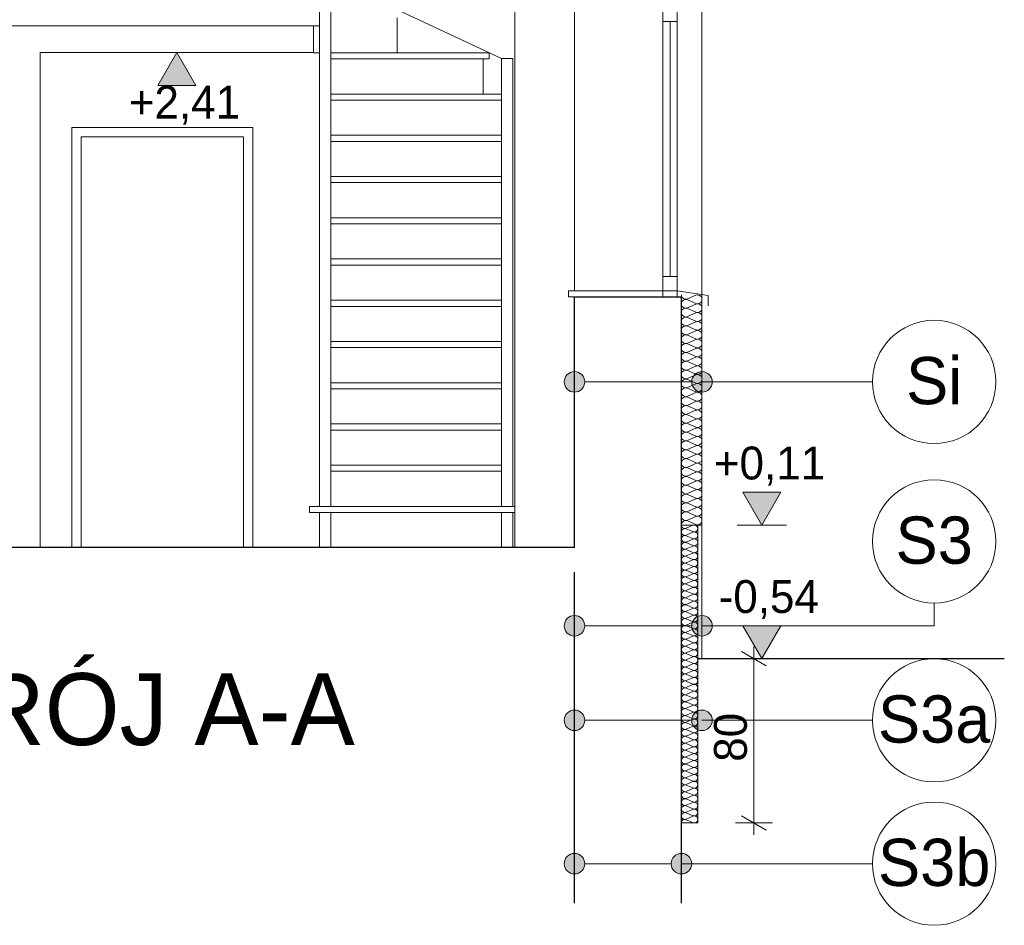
# Model space of a CAD drawing. Extents: x -723047 to -356759, y -30024 to 53940.
# Tile 10 of 121: x -707878 to -703088, y -14168 to -9760. Entities that reach past the tile are written whole.
import ezdxf

# ---------------------------------------------------------------- set-up
doc = ezdxf.new("R2010")
doc.units = 0
doc.header["$MEASUREMENT"] = 0
for name, color, linetype in [('Arch opisy', 7, 'Continuous'), ('Inwent Izolacje', 7, 'Continuous'), ('INWENT WYMIARY', 7, 'Continuous')]:
    doc.layers.add(name, color=color, linetype=linetype)
for name, color, linetype, lineweight in [('Arch opisy_Nr_Pióra__1', 7, 'Continuous', 25), ('Arch opisy_Nr_Pióra__21', 7, 'Continuous', 9), ('INWENT KONST. DREWNIANA_Nr_Pióra__1', 7, 'Continuous', 25), ('INWENT TEREN_Nr_Pióra__1', 7, 'Continuous', 25), ('INWENT WYMIARY_Nr_Pióra__21', 7, 'Continuous', 9), ('INWENT. OKNA_Nr_Pióra__10', 134, 'Continuous', 18), ('INWENT. OKNA_Nr_Pióra__5', 7, 'Continuous', 13), ('INWENT.ŚCIANY_Nr_Pióra__1', 7, 'Continuous', 25), ('INWENT.ŚCIANY_Nr_Pióra__21', 7, 'Continuous', 9), ('Istniejące schody_Nr_Pióra__21', 7, 'Continuous', 9)]:
    doc.layers.add(name, color=color, linetype=linetype, lineweight=lineweight)
for name, color, linetype, lineweight, true_color in [('Inwent Izolacje_Nr_Pióra__2', 7, 'Continuous', 13, 0x7f7f7f), ('Inwent Izolacje_Nr_Pióra__29', 7, 'Continuous', 9, 0x3dad99), ('INWENT. DRZWI_Nr_Pióra__102', 7, 'Continuous', 9, 0xb4b4b4), ('INWENT.ŚCIANY_Nr_Pióra__3', 7, 'Continuous', 13, 0xff6600), ('Istniejące schody_Nr_Pióra__102', 7, 'Continuous', 9, 0xb4b4b4)]:
    doc.layers.add(name, color=color, linetype=linetype, lineweight=lineweight, true_color=true_color)
doc.styles.add('GENERATED_STYLE_2', font='txt')
doc.styles.add('GENERATED_STYLE_4', font='txt')
doc.styles.add('GENERATED_STYLE_9', font='txt')
doc.dimstyles.new('GENERATED_STYLE__2', dxfattribs={"dimtxt": 160.000002, "dimasz": 91.2, "dimexe": 0.18, "dimexo": 0, "dimgap": 0.09, "dimtad": 1, "dimdec": 0, "dimlfac": 0.1, "dimzin": 0, "dimdsep": 46, "dimtxsty": 'GENERATED_STYLE_2', "dimblk": 'ARROWHEAD_2', "dimblk1": 'ARROWHEAD_2', "dimblk2": 'ARROWHEAD_2', "dimcen": 0.09, "dimclrd": 7, "dimclre": 7, "dimclrt": 7, "dimazin": 0, "dimtfac": 1, "dimtdec": 4, "dimtmove": 0, "dimatfit": 3, "dimfxl": 0, "dimtolj": 1, "dimtzin": 0, "dimarcsym": 0})

# ---------------------------------------------------------------- blocks, each defined once
blk = doc.blocks.new('Izolacja cieplna 14_246', base_point=(-704659, -11099.6))
at = {"layer": 'Inwent Izolacje_Nr_Pióra__2', "linetype": 'Continuous'}
for p, q in [((-704588.8, -11101.4), (-704629.2, -11119.3)), ((-704629.2, -11123), (-704588.8, -11140.9)), ((-704588.8, -11144.5), (-704629.2, -11162.4)), ((-704629.2, -11166), (-704588.8, -11184)), ((-704588.8, -11187.6), (-704629.2, -11205.5)), ((-704629.2, -11209.1), (-704588.8, -11227)), ((-704588.8, -11230.7), (-704629.2, -11248.6)), ((-704629.2, -11252.2), (-704588.8, -11270.1)), ((-704588.8, -11273.7), (-704629.2, -11291.7)), ((-704629.2, -11295.3), (-704588.8, -11313.2)), ((-704588.8, -11316.8), (-704629.2, -11334.7)), ((-704629.2, -11338.3), (-704588.8, -11356.3)), ((-704588.8, -11359.9), (-704629.2, -11377.8)), ((-704629.2, -11381.4), (-704588.8, -11399.3)), ((-704588.8, -11403), (-704629.2, -11420.9)), ((-704629.2, -11424.5), (-704588.8, -11442.4)), ((-704588.8, -11446), (-704629.2, -11464)), ((-704629.2, -11467.6), (-704588.8, -11485.5)), ((-704588.8, -11489.1), (-704629.2, -11507)), ((-704629.2, -11510.7), (-704588.8, -11528.6)), ((-704588.8, -11532.2), (-704629.2, -11550.1)), ((-704629.2, -11553.7), (-704588.8, -11571.7)), ((-704588.8, -11575.3), (-704629.2, -11593.2)), ((-704629.2, -11596.8), (-704588.8, -11614.7)), ((-704588.8, -11618.3), (-704629.2, -11636.3)), ((-704629.2, -11639.9), (-704588.8, -11657.8)), ((-704588.8, -11661.4), (-704629.2, -11679.3)), ((-704629.2, -11683), (-704588.8, -11700.9)), ((-704588.8, -11704.5), (-704629.2, -11722.4)), ((-704629.2, -11726), (-704588.8, -11744)), ((-704588.8, -11747.6), (-704629.2, -11765.5)), ((-704629.2, -11769.1), (-704588.8, -11787)), ((-704588.8, -11790.7), (-704629.2, -11808.6)), ((-704629.2, -11812.2), (-704588.8, -11830.1)), ((-704588.8, -11833.7), (-704629.2, -11851.7)), ((-704629.2, -11855.3), (-704588.8, -11873.2)), ((-704588.8, -11876.8), (-704629.2, -11894.7)), ((-704629.2, -11898.3), (-704588.8, -11916.3)), ((-704588.8, -11919.9), (-704629.2, -11937.8)), ((-704629.2, -11941.4), (-704588.8, -11959.3)), ((-704588.8, -11963), (-704629.2, -11980.9)), ((-704629.2, -11984.5), (-704588.8, -12002.4)), ((-704588.8, -12006), (-704629.2, -12024)), ((-704629.2, -12027.6), (-704588.8, -12045.5)), ((-704588.8, -12049.1), (-704629.2, -12067)), ((-704629.2, -12070.7), (-704588.8, -12088.6)), ((-704588.8, -12092.2), (-704629.2, -12110.1)), ((-704629.2, -12113.7), (-704588.8, -12131.7)), ((-704588.8, -12135.3), (-704629.2, -12153.2)), ((-704629.2, -12156.8), (-704588.8, -12174.7)), ((-704588.8, -12178.3), (-704629.2, -12196.3)), ((-704629.2, -12199.9), (-704588.8, -12217.8))]:
    blk.add_line(p, q, dxfattribs=at)
for centre, start_param, end_param in [((-704637.8, -11099.6), 4.712389, 6.695979), ((-704580.3, -11121.2), 5.870392, 9.837571), ((-704637.8, -11142.7), 2.7288, 6.695979), ((-704580.3, -11164.2), 5.870392, 9.837571), ((-704637.8, -11185.8), 2.7288, 6.695979), ((-704637.8, -11228.8), 2.7288, 6.695979), ((-704580.3, -11207.3), 5.870392, 9.837571), ((-704637.8, -11271.9), 2.7288, 6.695979), ((-704580.3, -11250.4), 5.870392, 9.837571), ((-704637.8, -11315), 2.7288, 6.695979), ((-704580.3, -11293.5), 5.870392, 9.837571), ((-704637.8, -11358.1), 2.7288, 6.695979), ((-704580.3, -11336.5), 5.870392, 9.837571), ((-704637.8, -11401.2), 2.7288, 6.695979), ((-704580.3, -11379.6), 5.870392, 9.837571), ((-704580.3, -11422.7), 5.870392, 9.837571), ((-704637.8, -11444.2), 2.7288, 6.695979), ((-704580.3, -11465.8), 5.870392, 9.837571), ((-704637.8, -11487.3), 2.7288, 6.695979), ((-704580.3, -11508.8), 5.870392, 9.837571), ((-704637.8, -11530.4), 2.7288, 6.695979), ((-704580.3, -11551.9), 5.870392, 9.837571), ((-704637.8, -11573.5), 2.7288, 6.695979), ((-704580.3, -11595), 5.870392, 9.837571), ((-704637.8, -11616.5), 2.7288, 6.695979), ((-704637.8, -11659.6), 2.7288, 6.695979), ((-704580.3, -11638.1), 5.870392, 9.837571), ((-704637.8, -11702.7), 2.7288, 6.695979), ((-704580.3, -11681.2), 5.870392, 9.837571), ((-704637.8, -11745.8), 2.7288, 6.695979), ((-704580.3, -11724.2), 5.870392, 9.837571), ((-704637.8, -11788.8), 2.7288, 6.695979), ((-704580.3, -11767.3), 5.870392, 9.837571), ((-704637.8, -11831.9), 2.7288, 6.695979), ((-704580.3, -11810.4), 5.870392, 9.837571), ((-704580.3, -11853.5), 5.870392, 9.837571), ((-704637.8, -11875), 2.7288, 6.695979), ((-704580.3, -11896.5), 5.870392, 9.837571), ((-704637.8, -11918.1), 2.7288, 6.695979), ((-704580.3, -11939.6), 5.870392, 9.837571), ((-704637.8, -11961.2), 2.7288, 6.695979), ((-704580.3, -11982.7), 5.870392, 9.837571), ((-704637.8, -12004.2), 2.7288, 6.695979), ((-704580.3, -12025.8), 5.870392, 9.837571), ((-704637.8, -12047.3), 2.7288, 6.695979), ((-704637.8, -12090.4), 2.7288, 6.695979), ((-704580.3, -12068.8), 5.870392, 9.837571), ((-704637.8, -12133.5), 2.7288, 6.695979), ((-704580.3, -12111.9), 5.870392, 9.837571), ((-704637.8, -12176.5), 2.7288, 6.695979), ((-704580.3, -12155), 5.870392, 9.837571), ((-704637.8, -12219.6), 2.7288, 4.712389), ((-704580.3, -12198.1), 5.870392, 9.837571)]:
    blk.add_ellipse(centre, major_axis=(0, -21.5), ratio=0.987434, start_param=start_param, end_param=end_param, dxfattribs=at)
blk = doc.blocks.new('Izolacja cieplna 14_275', base_point=(-704659, -12219.6))
at = {"layer": 'Inwent Izolacje_Nr_Pióra__29', "linetype": 'Continuous'}
for p, q in [((-704602.9, -12221), (-704635.2, -12235.1)), ((-704635.2, -12237.9), (-704602.9, -12251.9)), ((-704602.9, -12254.8), (-704635.2, -12268.8)), ((-704635.2, -12271.6), (-704602.9, -12285.6)), ((-704602.9, -12288.5), (-704635.2, -12302.5)), ((-704635.2, -12305.3), (-704602.9, -12319.4)), ((-704602.9, -12322.2), (-704635.2, -12336.2)), ((-704635.2, -12339.1), (-704602.9, -12353.1)), ((-704602.9, -12355.9), (-704635.2, -12369.9)), ((-704635.2, -12372.8), (-704602.9, -12386.8)), ((-704602.9, -12389.6), (-704635.2, -12403.7)), ((-704635.2, -12406.5), (-704602.9, -12420.5)), ((-704602.9, -12423.4), (-704635.2, -12437.4)), ((-704635.2, -12440.2), (-704602.9, -12454.2)), ((-704602.9, -12457.1), (-704635.2, -12471.1)), ((-704635.2, -12473.9), (-704602.9, -12488)), ((-704602.9, -12490.8), (-704635.2, -12504.8)), ((-704635.2, -12507.7), (-704602.9, -12521.7)), ((-704602.9, -12524.5), (-704635.2, -12538.5)), ((-704635.2, -12541.4), (-704602.9, -12555.4)), ((-704602.9, -12558.2), (-704635.2, -12572.3)), ((-704635.2, -12575.1), (-704602.9, -12589.1)), ((-704602.9, -12592), (-704635.2, -12606)), ((-704635.2, -12608.8), (-704602.9, -12622.8)), ((-704602.9, -12625.7), (-704635.2, -12639.7)), ((-704635.2, -12642.5), (-704602.9, -12656.6)), ((-704602.9, -12659.4), (-704635.2, -12673.4)), ((-704635.2, -12676.3), (-704602.9, -12690.3)), ((-704602.9, -12693.1), (-704635.2, -12707.2)), ((-704635.2, -12710), (-704602.9, -12724)), ((-704602.9, -12726.8), (-704635.2, -12740.9)), ((-704635.2, -12743.7), (-704602.9, -12757.7)), ((-704602.9, -12760.6), (-704635.2, -12774.6)), ((-704635.2, -12777.4), (-704602.9, -12791.5)), ((-704602.9, -12794.3), (-704635.2, -12808.3)), ((-704635.2, -12811.1), (-704602.9, -12825.2)), ((-704602.9, -12828), (-704635.2, -12842)), ((-704635.2, -12844.9), (-704602.9, -12858.9)), ((-704602.9, -12861.7), (-704635.2, -12875.8)), ((-704635.2, -12878.6), (-704602.9, -12892.6)), ((-704602.9, -12895.4), (-704635.2, -12909.5)), ((-704635.2, -12912.3), (-704602.9, -12926.3)), ((-704602.9, -12929.2), (-704635.2, -12943.2)), ((-704635.2, -12946), (-704602.9, -12960.1)), ((-704602.9, -12962.9), (-704635.2, -12976.9)), ((-704635.2, -12979.8), (-704602.9, -12993.8)), ((-704602.9, -12996.6), (-704635.2, -13010.6)), ((-704635.2, -13013.5), (-704602.9, -13027.5)), ((-704602.9, -13030.3), (-704635.2, -13044.4)), ((-704635.2, -13047.2), (-704602.9, -13061.2)), ((-704602.9, -13064.1), (-704635.2, -13078.1)), ((-704635.2, -13080.9), (-704602.9, -13094.9)), ((-704602.9, -13097.8), (-704635.2, -13111.8)), ((-704635.2, -13114.6), (-704602.9, -13128.7)), ((-704602.9, -13131.5), (-704635.2, -13145.5)), ((-704635.2, -13148.4), (-704602.9, -13162.4)), ((-704602.9, -13165.2), (-704635.2, -13179.2)), ((-704635.2, -13182.1), (-704602.9, -13196.1)), ((-704602.9, -13198.9), (-704635.2, -13213)), ((-704635.2, -13215.8), (-704602.9, -13229.8)), ((-704602.9, -13232.7), (-704635.2, -13246.7)), ((-704635.2, -13249.5), (-704602.9, -13263.5)), ((-704602.9, -13266.4), (-704635.2, -13280.4)), ((-704635.2, -13283.2), (-704602.9, -13297.3)), ((-704602.9, -13300.1), (-704635.2, -13314.1)), ((-704635.2, -13317), (-704602.9, -13331)), ((-704602.9, -13333.8), (-704635.2, -13347.8)), ((-704635.2, -13350.7), (-704602.9, -13364.7)), ((-704602.9, -13367.5), (-704635.2, -13381.6)), ((-704635.2, -13384.4), (-704602.9, -13398.4)), ((-704602.9, -13401.3), (-704635.2, -13415.3)), ((-704635.2, -13418.1), (-704602.9, -13432.2)), ((-704602.9, -13435), (-704635.2, -13449)), ((-704635.2, -13451.8), (-704602.9, -13465.9)), ((-704602.9, -13468.7), (-704635.2, -13482.7)), ((-704635.2, -13485.6), (-704602.9, -13499.6)), ((-704602.9, -13502.4), (-704635.2, -13516.5)), ((-704635.2, -13519.3), (-704602.9, -13533.3)), ((-704602.9, -13536.1), (-704635.2, -13550.2)), ((-704635.2, -13553), (-704602.9, -13567)), ((-704602.9, -13569.9), (-704635.2, -13583.9)), ((-704635.2, -13586.7), (-704602.9, -13600.8)), ((-704602.9, -13603.6), (-704635.2, -13617.6)), ((-704635.2, -13620.4), (-704602.9, -13634.5)), ((-704602.9, -13637.3), (-704635.2, -13651.3)), ((-704635.2, -13654.2), (-704602.9, -13668.2))]:
    blk.add_line(p, q, dxfattribs=at)
for centre, start_param, end_param in [((-704642, -12253.3), 1.158004, 5.125183), ((-704642, -12219.6), 3.141593, 5.125182), ((-704596.1, -12236.5), 4.299595, 8.266775), ((-704596.1, -12270.2), 4.299595, 8.266775), ((-704642, -12287.1), 1.158004, 5.125183), ((-704642, -12320.8), 1.158004, 5.125183), ((-704596.1, -12303.9), 4.299595, 8.266775), ((-704642, -12354.5), 1.158004, 5.125183), ((-704596.1, -12337.6), 4.299595, 8.266775), ((-704596.1, -12371.4), 4.299595, 8.266775), ((-704642, -12388.2), 1.158004, 5.125183), ((-704642, -12421.9), 1.158004, 5.125183), ((-704596.1, -12405.1), 4.299595, 8.266775), ((-704642, -12455.7), 1.158004, 5.125183), ((-704596.1, -12438.8), 4.299595, 8.266775), ((-704596.1, -12472.5), 4.299595, 8.266775), ((-704642, -12489.4), 1.158004, 5.125183), ((-704596.1, -12506.2), 4.299595, 8.266775), ((-704642, -12523.1), 1.158004, 5.125183), ((-704642, -12556.8), 1.158004, 5.125183), ((-704596.1, -12540), 4.299595, 8.266775), ((-704642, -12590.5), 1.158004, 5.125183), ((-704596.1, -12573.7), 4.299595, 8.266775), ((-704596.1, -12607.4), 4.299595, 8.266775), ((-704642, -12624.3), 1.158004, 5.125183), ((-704642, -12658), 1.158004, 5.125183), ((-704596.1, -12641.1), 4.299595, 8.266775), ((-704642, -12691.7), 1.158004, 5.125183), ((-704596.1, -12674.8), 4.299595, 8.266775), ((-704596.1, -12708.6), 4.299595, 8.266775), ((-704642, -12725.4), 1.158004, 5.125183), ((-704642, -12759.1), 1.158004, 5.125183), ((-704596.1, -12742.3), 4.299595, 8.266775), ((-704642, -12792.9), 1.158004, 5.125183), ((-704596.1, -12776), 4.299595, 8.266775), ((-704642, -12826.6), 1.158004, 5.125183), ((-704596.1, -12809.7), 4.299595, 8.266775), ((-704596.1, -12843.5), 4.299595, 8.266775), ((-704642, -12860.3), 1.158004, 5.125183), ((-704642, -12894), 1.158004, 5.125183), ((-704596.1, -12877.2), 4.299595, 8.266775), ((-704642, -12927.8), 1.158004, 5.125183), ((-704596.1, -12910.9), 4.299595, 8.266775), ((-704596.1, -12944.6), 4.299595, 8.266775), ((-704642, -12961.5), 1.158004, 5.125183), ((-704642, -12995.2), 1.158004, 5.125183), ((-704596.1, -12978.3), 4.299595, 8.266775), ((-704642, -13028.9), 1.158004, 5.125183), ((-704596.1, -13012.1), 4.299595, 8.266775), ((-704596.1, -13045.8), 4.299595, 8.266775), ((-704642, -13062.6), 1.158004, 5.125183), ((-704596.1, -13079.5), 4.299595, 8.266775), ((-704642, -13096.4), 1.158004, 5.125183), ((-704642, -13130.1), 1.158004, 5.125183), ((-704596.1, -13113.2), 4.299595, 8.266775), ((-704642, -13163.8), 1.158004, 5.125183), ((-704596.1, -13146.9), 4.299595, 8.266775), ((-704596.1, -13180.7), 4.299595, 8.266775), ((-704642, -13197.5), 1.158004, 5.125183), ((-704642, -13231.2), 1.158004, 5.125183), ((-704596.1, -13214.4), 4.299595, 8.266775), ((-704642, -13265), 1.158004, 5.125183), ((-704596.1, -13248.1), 4.299595, 8.266775), ((-704596.1, -13281.8), 4.299595, 8.266775), ((-704642, -13298.7), 1.158004, 5.125183), ((-704642, -13332.4), 1.158004, 5.125183), ((-704596.1, -13315.5), 4.299595, 8.266775), ((-704642, -13366.1), 1.158004, 5.125183), ((-704596.1, -13349.3), 4.299595, 8.266775), ((-704596.1, -13383), 4.299595, 8.266775), ((-704642, -13399.8), 1.158004, 5.125183), ((-704596.1, -13416.7), 4.299595, 8.266775), ((-704642, -13433.6), 1.158004, 5.125183), ((-704642, -13467.3), 1.158004, 5.125183), ((-704596.1, -13450.4), 4.299595, 8.266775), ((-704642, -13501), 1.158004, 5.125183), ((-704596.1, -13484.1), 4.299595, 8.266775), ((-704596.1, -13517.9), 4.299595, 8.266775), ((-704642, -13534.7), 1.158004, 5.125183), ((-704642, -13568.5), 1.158004, 5.125183), ((-704596.1, -13551.6), 4.299595, 8.266775), ((-704642, -13602.2), 1.158004, 5.125183), ((-704596.1, -13585.3), 4.299595, 8.266775), ((-704596.1, -13619), 4.299595, 8.266775), ((-704642, -13635.9), 1.158004, 5.125183), ((-704642, -13669.6), 1.158004, 3.141593), ((-704596.1, -13652.8), 4.299595, 8.266775)]:
    blk.add_ellipse(centre, major_axis=(17, 0), ratio=0.990962, start_param=start_param, end_param=end_param, dxfattribs=at)
blk = doc.blocks.new('Wymiary_163', base_point=(-707114, -9919.6))
at = {"layer": 'INWENT WYMIARY_Nr_Pióra__21', "linetype": 'Continuous'}
blk.add_hatch(color=256, dxfattribs=at).paths.add_polyline_path([(-707114, -9919.6), (-707206.8, -10079.6), (-707021.2, -10079.6)], flags=0)
for p, q in [((-707114, -9919.6), (-707234, -9919.6)), ((-707114, -9919.6), (-707206.8, -10079.6)), ((-707114, -9919.6), (-706994, -9919.6)), ((-707021.2, -10079.6), (-707114, -9919.6)), ((-707206.8, -10079.6), (-707021.2, -10079.6))]:
    blk.add_line(p, q, dxfattribs=at)
at = {"layer": 'INWENT WYMIARY_Nr_Pióra__21', "insert": (-707347.5, -10271.6), "char_height": 160, "attachment_point": 7, "style": 'GENERATED_STYLE_2'}
blk.add_mtext('{+2,41}', dxfattribs=at)
blk = doc.blocks.new('Wymiary_280', base_point=(-704267.8, -12869.6))
at = {"layer": 'INWENT WYMIARY_Nr_Pióra__21', "linetype": 'Continuous'}
blk.add_hatch(color=256, dxfattribs=at).paths.add_polyline_path([(-704267.8, -12869.6), (-704360.6, -12709.6), (-704175, -12709.6)], flags=0)
for p, q in [((-704267.8, -12869.6), (-704360.6, -12709.6)), ((-704360.6, -12709.6), (-704175, -12709.6)), ((-704175, -12709.6), (-704267.8, -12869.6)), ((-704267.8, -12869.6), (-704387.8, -12869.6)), ((-704267.8, -12869.6), (-704147.8, -12869.6))]:
    blk.add_line(p, q, dxfattribs=at)
at = {"layer": 'INWENT WYMIARY_Nr_Pióra__21', "insert": (-704477.8, -12677.6), "char_height": 160, "attachment_point": 7, "style": 'GENERATED_STYLE_2'}
blk.add_mtext('{-0,54}', dxfattribs=at)
blk = doc.blocks.new('*D1130')
at = {"layer": 'INWENT WYMIARY_Nr_Pióra__21', "linetype": 'Continuous'}
for p, q in [((-704246.3, -12904.3), (-704366.3, -12835)), ((-704306.3, -12869.6), (-704306.3, -12810.9)), ((-704216.3, -12869.6), (-704396.3, -12869.6)), ((-704306.3, -13669.6), (-704306.3, -12869.6)), ((-704366.3, -13635), (-704246.3, -13704.3)), ((-704216.3, -13669.6), (-704396.3, -13669.6)), ((-704306.3, -13728.3), (-704306.3, -13669.6))]:
    blk.add_line(p, q, dxfattribs=at)
at = {"layer": 'INWENT WYMIARY_Nr_Pióra__21', "insert": (-704338.3, -13372), "char_height": 160, "attachment_point": 7, "rotation": 90, "style": 'GENERATED_STYLE_2'}
blk.add_mtext('{80}', dxfattribs=at)
blk = doc.blocks.new('ARROWHEAD_2')
at = {"color": 0, "linetype": 'Continuous', "lineweight": 0}
for p, q in [((-0.378, -0.655), (0.378, 0.655)), ((0, 0), (-1, 0))]:
    blk.add_line(p, q, dxfattribs=at)
blk = doc.blocks.new('Wymiary_281', base_point=(-704267.8, -12219.6))
at = {"layer": 'INWENT WYMIARY_Nr_Pióra__21', "linetype": 'Continuous'}
blk.add_hatch(color=256, dxfattribs=at).paths.add_polyline_path([(-704267.8, -12219.6), (-704360.6, -12059.6), (-704175, -12059.6)], flags=0)
for p, q in [((-704267.8, -12219.6), (-704360.6, -12059.6)), ((-704360.6, -12059.6), (-704175, -12059.6)), ((-704175, -12059.6), (-704267.8, -12219.6)), ((-704267.8, -12219.6), (-704387.8, -12219.6)), ((-704267.8, -12219.6), (-704147.8, -12219.6))]:
    blk.add_line(p, q, dxfattribs=at)
at = {"layer": 'INWENT WYMIARY_Nr_Pióra__21', "insert": (-704501.2, -12027.6), "char_height": 160, "attachment_point": 7, "style": 'GENERATED_STYLE_2'}
blk.add_mtext('{+0,11}', dxfattribs=at)
blk = doc.blocks.new('Linia_191', base_point=(-705179, -11523.1))
at = {"layer": 'Arch opisy_Nr_Pióra__21', "linetype": 'Continuous'}
for points in [[(-705129, -11523.1), (-705132.8, -11504), (-705143.7, -11487.7), (-705159.9, -11476.9), (-705179, -11473.1), (-705198.2, -11476.9), (-705214.4, -11487.7), (-705225.2, -11504), (-705229, -11523.1), (-705225.2, -11542.2), (-705214.4, -11558.4), (-705198.2, -11569.3), (-705179, -11573.1), (-705159.9, -11569.3), (-705143.7, -11558.4), (-705132.8, -11542.2)], [(-704509, -11523.1), (-704512.8, -11504), (-704523.7, -11487.7), (-704539.9, -11476.9), (-704559, -11473.1), (-704578.2, -11476.9), (-704594.4, -11487.7), (-704605.2, -11504), (-704609, -11523.1), (-704605.2, -11542.2), (-704594.4, -11558.4), (-704578.2, -11569.3), (-704559, -11573.1), (-704539.9, -11569.3), (-704523.7, -11558.4), (-704512.8, -11542.2)]]:
    blk.add_hatch(color=256, dxfattribs=at).paths.add_polyline_path(points, flags=0)
blk.add_line((-705129, -11523.1), (-704609, -11523.1), dxfattribs=at)
for centre in [(-705179, -11523.1), (-704559, -11523.1)]:
    blk.add_circle(centre, 50, dxfattribs=at)
blk = doc.blocks.new('Linia_192', base_point=(-704559, -11523.1))
at = {"layer": 'Arch opisy_Nr_Pióra__21', "linetype": 'Continuous'}
blk.add_line((-704559, -11523.1), (-703729.2, -11523.1), dxfattribs=at)
blk.add_circle((-703429.2, -11523.1), 300, dxfattribs=at)
blk = doc.blocks.new('Linia_231', base_point=(-705179, -12710))
at = {"layer": 'Arch opisy_Nr_Pióra__21', "linetype": 'Continuous'}
for points in [[(-705129, -12710), (-705132.8, -12690.9), (-705143.7, -12674.7), (-705159.9, -12663.8), (-705179, -12660), (-705198.2, -12663.8), (-705214.4, -12674.7), (-705225.2, -12690.9), (-705229, -12710), (-705225.2, -12729.1), (-705214.4, -12745.4), (-705198.2, -12756.2), (-705179, -12760), (-705159.9, -12756.2), (-705143.7, -12745.4), (-705132.8, -12729.1)], [(-704509, -12710), (-704512.8, -12690.9), (-704523.7, -12674.7), (-704539.9, -12663.8), (-704559, -12660), (-704578.2, -12663.8), (-704594.4, -12674.7), (-704605.2, -12690.9), (-704609, -12710), (-704605.2, -12729.1), (-704594.4, -12745.4), (-704578.2, -12756.2), (-704559, -12760), (-704539.9, -12756.2), (-704523.7, -12745.4), (-704512.8, -12729.1)]]:
    blk.add_hatch(color=256, dxfattribs=at).paths.add_polyline_path(points, flags=0)
blk.add_line((-705129, -12710), (-704609, -12710), dxfattribs=at)
for centre in [(-705179, -12710), (-704559, -12710)]:
    blk.add_circle(centre, 50, dxfattribs=at)
blk = doc.blocks.new('Linia_232', base_point=(-705179, -13170.3))
at = {"layer": 'Arch opisy_Nr_Pióra__21', "linetype": 'Continuous'}
for points in [[(-705129, -13170.3), (-705132.8, -13151.2), (-705143.7, -13135), (-705159.9, -13124.1), (-705179, -13120.3), (-705198.2, -13124.1), (-705214.4, -13135), (-705225.2, -13151.2), (-705229, -13170.3), (-705225.2, -13189.5), (-705214.4, -13205.7), (-705198.2, -13216.5), (-705179, -13220.3), (-705159.9, -13216.5), (-705143.7, -13205.7), (-705132.8, -13189.5)], [(-704509, -13170.3), (-704512.8, -13151.2), (-704523.7, -13135), (-704539.9, -13124.1), (-704559, -13120.3), (-704578.2, -13124.1), (-704594.4, -13135), (-704605.2, -13151.2), (-704609, -13170.3), (-704605.2, -13189.5), (-704594.4, -13205.7), (-704578.2, -13216.5), (-704559, -13220.3), (-704539.9, -13216.5), (-704523.7, -13205.7), (-704512.8, -13189.5)]]:
    blk.add_hatch(color=256, dxfattribs=at).paths.add_polyline_path(points, flags=0)
blk.add_line((-705129, -13170.3), (-704609, -13170.3), dxfattribs=at)
for centre in [(-705179, -13170.3), (-704559, -13170.3)]:
    blk.add_circle(centre, 50, dxfattribs=at)
blk = doc.blocks.new('Linia_233', base_point=(-704559, -13170.3))
at = {"layer": 'Arch opisy_Nr_Pióra__21', "linetype": 'Continuous'}
blk.add_line((-704559, -13170.3), (-703729.2, -13170.3), dxfattribs=at)
blk.add_circle((-703429.2, -13170.3), 300, dxfattribs=at)
blk = doc.blocks.new('Linia_234', base_point=(-705179, -13868.1))
at = {"layer": 'Arch opisy_Nr_Pióra__21', "linetype": 'Continuous'}
for points in [[(-705129, -13868.1), (-705132.8, -13849), (-705143.7, -13832.8), (-705159.9, -13821.9), (-705179, -13818.1), (-705198.2, -13821.9), (-705214.4, -13832.8), (-705225.2, -13849), (-705229, -13868.1), (-705225.2, -13887.3), (-705214.4, -13903.5), (-705198.2, -13914.3), (-705179, -13918.1), (-705159.9, -13914.3), (-705143.7, -13903.5), (-705132.8, -13887.3)], [(-704609, -13868.1), (-704612.8, -13849), (-704623.7, -13832.8), (-704639.9, -13821.9), (-704659, -13818.1), (-704678.2, -13821.9), (-704694.4, -13832.8), (-704705.2, -13849), (-704709, -13868.1), (-704705.2, -13887.3), (-704694.4, -13903.5), (-704678.2, -13914.3), (-704659, -13918.1), (-704639.9, -13914.3), (-704623.7, -13903.5), (-704612.8, -13887.3)]]:
    blk.add_hatch(color=256, dxfattribs=at).paths.add_polyline_path(points, flags=0)
blk.add_line((-705129, -13868.1), (-704709, -13868.1), dxfattribs=at)
for centre in [(-705179, -13868.1), (-704659, -13868.1)]:
    blk.add_circle(centre, 50, dxfattribs=at)
blk = doc.blocks.new('Linia_235', base_point=(-704659, -13868.1))
at = {"layer": 'Arch opisy_Nr_Pióra__21', "linetype": 'Continuous'}
blk.add_line((-704659, -13868.1), (-703729.2, -13868.1), dxfattribs=at)
blk.add_circle((-703429.2, -13868.1), 300, dxfattribs=at)
blk = doc.blocks.new('Linia_236', base_point=(-703429.2, -12710))
at = {"layer": 'Arch opisy_Nr_Pióra__21', "linetype": 'Continuous'}
blk.add_line((-703429.2, -12710), (-703429.2, -12599.5), dxfattribs=at)
blk.add_circle((-703429.2, -12299.5), 300, dxfattribs=at)

msp = doc.modelspace()

# ---------------------------------------------------------------- linework, layer by layer
at = {"layer": 'Arch opisy_Nr_Pióra__21', "linetype": 'Continuous'}
msp.add_line((-704559, -12710), (-703429.2, -12710), dxfattribs=at)
at = {"layer": 'INWENT KONST. DREWNIANA_Nr_Pióra__1', "linetype": 'Continuous'}
msp.add_line((-705179, -12329.6), (-714219, -12329.6), dxfattribs=at)
at = {"layer": 'INWENT TEREN_Nr_Pióra__1', "linetype": 'Continuous'}
msp.add_line((-704579, -12869.6), (-703088.1, -12869.6), dxfattribs=at)
at = {"layer": 'INWENT. DRZWI_Nr_Pióra__102', "linetype": 'Continuous'}
for p, q in [((-707624, -10284.6), (-707624, -12329.6)), ((-707624, -10284.6), (-706744, -10284.6)), ((-706744, -10284.6), (-706744, -12329.6)), ((-707579, -10329.6), (-707579, -12329.6)), ((-707579, -10329.6), (-706789, -10329.6)), ((-706789, -10329.6), (-706789, -12329.6))]:
    msp.add_line(p, q, dxfattribs=at)
at = {"layer": 'INWENT. OKNA_Nr_Pióra__10', "linetype": 'Continuous'}
for p, q in [((-704749, -9699.6), (-704749, -11079.6)), ((-704679, -9699.6), (-704679, -11079.6)), ((-704679, -9769.6), (-704749, -9769.6)), ((-704714, -9769.6), (-704714, -11009.6)), ((-704679, -11009.6), (-704749, -11009.6)), ((-704679, -11079.6), (-704749, -11079.6))]:
    msp.add_line(p, q, dxfattribs=at)
at = {"layer": 'INWENT. OKNA_Nr_Pióra__5', "linetype": 'Continuous'}
for p, q in [((-704749, -11079.6), (-705209, -11079.6)), ((-705209, -11079.6), (-705209, -11109.6)), ((-705209, -11109.6), (-704809, -11109.6)), ((-704749, -11109.6), (-704749, -11079.6)), ((-704679, -11109.6), (-704679, -11079.6)), ((-704679, -11079.6), (-704529, -11102.9)), ((-704529, -11102.9), (-704529, -11152.9))]:
    msp.add_line(p, q, dxfattribs=at)
at = {"layer": 'INWENT.ŚCIANY_Nr_Pióra__1', "linetype": 'Continuous'}
for p, q in [((-705179, -12329.6), (-705179, -11109.6)), ((-705179, -11109.6), (-704659, -11109.6)), ((-704659, -14059.6), (-704659, -11109.6)), ((-705179, -14059.6), (-705179, -12449.3))]:
    msp.add_line(p, q, dxfattribs=at)
at = {"layer": 'INWENT.ŚCIANY_Nr_Pióra__21', "linetype": 'Continuous'}
for p, q in [((-705469, -12329.6), (-705469, -6847.1)), ((-706419, -9519.6), (-706419, -9789.6)), ((-705179, -11079.6), (-705179, -9679.6)), ((-704559, -11099.6), (-704559, -9699.6)), ((-706419, -9789.6), (-713929, -9789.6)), ((-706449, -9789.6), (-706449, -9919.6)), ((-707779, -12329.6), (-707779, -9919.6)), ((-706449, -9919.6), (-707779, -9919.6)), ((-704559, -12219.6), (-704659, -12219.6)), ((-704579, -13669.6), (-704579, -12219.6)), ((-704559, -12869.6), (-704559, -12219.6)), ((-704579, -13669.6), (-704659, -13669.6))]:
    msp.add_line(p, q, dxfattribs=at)
at = {"layer": 'INWENT.ŚCIANY_Nr_Pióra__3', "linetype": 'Continuous'}
msp.add_line((-704559, -12219.6), (-704559, -11099.6), dxfattribs=at)
at = {"layer": 'Istniejące schody_Nr_Pióra__102', "linetype": 'Continuous'}
for p, q in [((-706364, -8619.6), (-706364, -9921)), ((-705534, -9949.2), (-706364, -9559.5)), ((-706041.5, -9750.3), (-706041.5, -9921)), ((-706419, -9789.6), (-706419, -12128.9)), ((-706364, -9789.6), (-706364, -12128.9)), ((-706419, -9921), (-706449, -9921)), ((-705594, -9921), (-706364, -9921)), ((-705594, -9951), (-706364, -9951)), ((-705624, -9951), (-705624, -10121.8)), ((-705594, -9921), (-705594, -9951)), ((-705534, -9949.2), (-705534, -12128.9)), ((-705534, -9949.2), (-705479, -9949.2)), ((-705479, -9949.2), (-705479, -12128.9)), ((-705534, -10121.8), (-706364, -10121.8)), ((-705534, -10151.8), (-706364, -10151.8)), ((-705534, -10322.5), (-706364, -10322.5)), ((-705534, -10352.5), (-706364, -10352.5)), ((-705534, -10523.2), (-706364, -10523.2)), ((-705534, -10553.2), (-706364, -10553.2)), ((-705534, -10723.9), (-706364, -10723.9)), ((-705534, -10753.9), (-706364, -10753.9)), ((-705534, -10924.6), (-706364, -10924.6)), ((-705534, -10954.6), (-706364, -10954.6)), ((-705534, -11125.3), (-706364, -11125.3)), ((-705534, -11155.3), (-706364, -11155.3)), ((-705534, -11326), (-706364, -11326)), ((-705534, -11356), (-706364, -11356)), ((-705534, -11526.8), (-706364, -11526.8)), ((-705534, -11556.8), (-706364, -11556.8)), ((-705534, -11727.5), (-706364, -11727.5)), ((-705534, -11757.5), (-706364, -11757.5)), ((-705534, -11928.2), (-706364, -11928.2)), ((-705534, -11958.2), (-706364, -11958.2)), ((-705469, -12128.9), (-706469, -12128.9)), ((-706469, -12128.9), (-706469, -12158.9)), ((-705469, -12158.9), (-706469, -12158.9)), ((-706419, -12158.9), (-706419, -12329.6)), ((-706364, -12158.9), (-706364, -12329.6)), ((-706364, -12158.9), (-706364, -12329.6)), ((-705534, -12158.9), (-705534, -12329.6)), ((-705479, -12158.9), (-705479, -12329.6))]:
    msp.add_line(p, q, dxfattribs=at)
at = {"layer": 'Istniejące schody_Nr_Pióra__21', "linetype": 'Continuous'}
msp.add_line((-705534, -12329.6), (-706364, -12329.6), dxfattribs=at)

# ---------------------------------------------------------------- block references
at = {"layer": 'Arch opisy', "linetype": 'Continuous'}
for name, p in [('Linia_192', (-704559, -11523.1)), ('Linia_191', (-705179, -11523.1)), ('Linia_236', (-703429.2, -12710)), ('Linia_231', (-705179, -12710)), ('Linia_233', (-704559, -13170.3)), ('Linia_232', (-705179, -13170.3)), ('Linia_235', (-704659, -13868.1)), ('Linia_234', (-705179, -13868.1))]:
    msp.add_blockref(name, p, dxfattribs=at)
at = {"layer": 'Inwent Izolacje', "color": 104, "linetype": 'Continuous', "lineweight": 13, "true_color": 0x029e21}
for name, p in [('Izolacja cieplna 14_246', (-704659, -11099.6)), ('Izolacja cieplna 14_275', (-704659, -12219.6))]:
    msp.add_blockref(name, p, dxfattribs=at)
at = {"layer": 'INWENT WYMIARY', "linetype": 'Continuous'}
for name, p in [('Wymiary_163', (-707114, -9919.6)), ('Wymiary_281', (-704267.8, -12219.6)), ('Wymiary_280', (-704267.8, -12869.6))]:
    msp.add_blockref(name, p, dxfattribs=at)

# ---------------------------------------------------------------- texts
at = {"layer": 'Arch opisy_Nr_Pióra__1', "linetype": 'Continuous', "char_height": 230, "attachment_point": 2, "style": 'GENERATED_STYLE_4'}
for s, insert in [('{Si}', (-703429.2, -11401.7)), ('{S3}', (-703429.2, -12178.2)), ('{S3a}', (-703429.2, -13048.9)), ('{S3b}', (-703429.2, -13746.7))]:
    msp.add_mtext(s, dxfattribs=dict(at, insert=insert))
at = {"layer": 'Arch opisy_Nr_Pióra__21', "linetype": 'Continuous', "insert": (-706247.9, -12940.8), "char_height": 350, "attachment_point": 3, "style": 'GENERATED_STYLE_9'}
msp.add_mtext('{PRZEKRÓJ A-A}', dxfattribs=at)

# ---------------------------------------------------------------- dimensions: what is measured, and where the dimension line sits
at = {"layer": 'INWENT WYMIARY', "linetype": 'Continuous'}
dim = msp.add_linear_dim(base=(-704306.3, -13669.6), p1=(-704579, -13669.6), p2=(-704340.1, -12869.6), angle=90, dimstyle='GENERATED_STYLE__2', dxfattribs=at)
dim.commit()
dim.dimension.update_dxf_attribs({"geometry": '*D1130', "text_midpoint": (-704418.3, -13250.6)})

doc.saveas('drawing.dxf')
